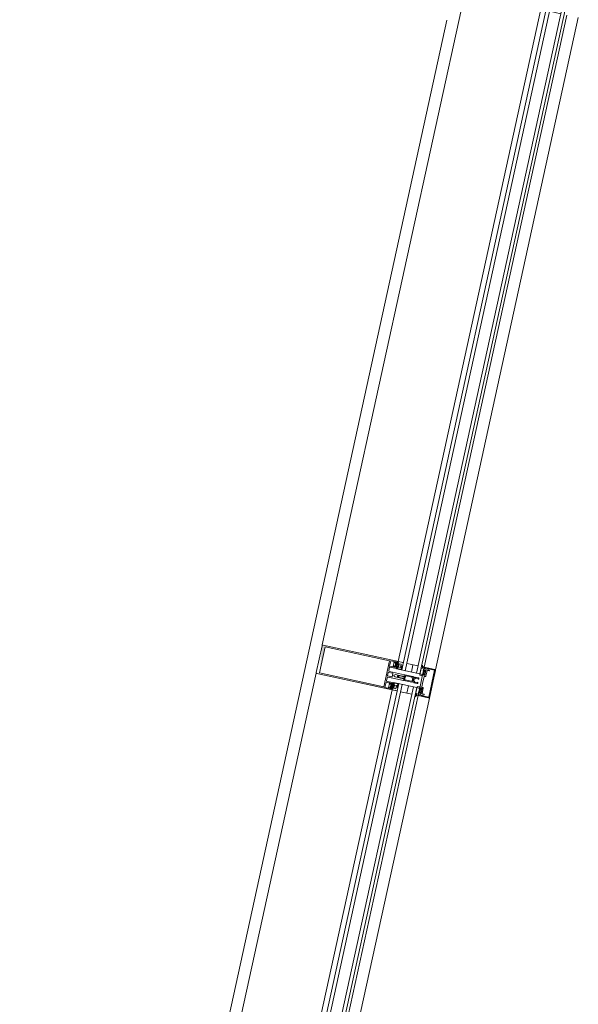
# Model space of a CAD drawing. Header units: metres. Extents: x 233012 to 233264, y 553571 to 554014.
# Tile 230 of 256: x 233204.797 to 233205.76, y 553840.92 to 553842.616. Entities that reach past the tile are written whole.
import ezdxf

# ---------------------------------------------------------------- set-up
doc = ezdxf.new("R2010")
doc.units = ezdxf.units.M
for name, color, linetype, lineweight in [('A-NL$1A_detailuitwerking', 252, 'Continuous', 5), ('A-NL$1B_3D-modellen_algemeen', 252, 'Continuous', 5), ('A-NL23_vloeraanzicht', 252, 'Continuous', 5), ('A-NL30_stijlen_dorpels-pui', 252, 'Continuous', 5), ('A-NL38_vlakvullingen-pui', 252, 'Continuous', 5)]:
    doc.layers.add(name, color=color, linetype=linetype, lineweight=lineweight)

# ---------------------------------------------------------------- blocks, each defined once
blk = doc.blocks.new('NLRS_21_CWP_dubbele beglazing_gen_mie - dubbele beglazing_gen-2812561-01_Situatie')
at = {"layer": 'A-NL38_vlakvullingen-pui'}
for p, q in [((0.588, 0.032), (-0.588, 0.032)), ((-0.588, 0.032), (-0.588, 0.026)), ((-0.588, 0.026), (0.588, 0.026)), ((0.588, 0.026), (0.588, 0.032)), ((0.588, 0.006), (-0.588, 0.006)), ((-0.588, 0.006), (-0.588, 0)), ((-0.588, 0), (0.588, 0)), ((0.588, 0), (0.588, 0.006))]:
    blk.add_line(p, q, dxfattribs=at)
blk = doc.blocks.new('Rectangular Mullion - NLRS_31_CWM_vliesgevelprofiel bxh 50x200_gen_mie-2811811-01_Situatie')
at = {"layer": 'A-NL30_stijlen_dorpels-pui'}
for p, q in [((233199.8898, 553827.935), (233199.6439, 553826.8115)), ((233200.0207, 553827.9063), (233199.7748, 553826.7829)), ((233200.0209, 553827.9063), (233200.0294, 553827.9044)), ((233200.0656, 553827.8965), (233199.8198, 553826.7731)), ((233199.8393, 553826.7688), (233200.0851, 553827.8922)), ((233200.0353, 553827.9031), (233200.0548, 553827.8988)), ((233199.7836, 553826.781), (233199.775, 553826.7828)), ((233199.809, 553826.7754), (233199.7895, 553826.7797))]:
    blk.add_line(p, q, dxfattribs=at)
blk = doc.blocks.new('Rectangular Mullion - vliesgevelprofiel_gen_bxh200x50-V58-01_Situatie')
at = {"layer": 'A-NL30_stijlen_dorpels-pui'}
h = blk.add_hatch(color=256, dxfattribs=at)
h.paths.add_polyline_path([(-0.025, 0.0408), (-0.0235, 0.0538), (-0.025, 0.1735)])
h.paths.add_polyline_path([(0.0229, 0.1692), (0.0235, 0.175), (-0.0229, 0.1692)])
at = {"layer": 'A-NL$1A_detailuitwerking'}
for p, q in [((-0.025, 0.1735), (-0.025, 0.0408)), ((0.0235, 0.175), (-0.0235, 0.175)), ((0.025, 0.0408), (0.025, 0.1735)), ((-0.0229, 0.0561), (-0.0229, 0.1692)), ((-0.0229, 0.1692), (0.0229, 0.1692)), ((0.0229, 0.1692), (0.0229, 0.0561)), ((-0.0235, 0.0481), (-0.0235, 0.0538)), ((-0.0235, 0.0538), (-0.0141, 0.0538)), ((0.0229, 0.0561), (-0.0229, 0.0561)), ((-0.0141, 0.0538), (-0.0141, 0.0481)), ((-0.0126, 0.0413), (-0.0126, 0.0533)), ((-0.0121, 0.0538), (-0.0065, 0.0538)), ((-0.005, 0.0523), (-0.005, 0.0253)), ((-0.0032, 0.0459), (-0.0032, 0.0533)), ((-0.0027, 0.0538), (0.0027, 0.0538)), ((0.0032, 0.0533), (0.0032, 0.0459)), ((0.005, 0.0253), (0.005, 0.0523)), ((0.0065, 0.0538), (0.0121, 0.0538)), ((0.0126, 0.0533), (0.0126, 0.0413)), ((0.0141, 0.0481), (0.0141, 0.0538)), ((0.0141, 0.0538), (0.0235, 0.0538)), ((0.0235, 0.0538), (0.0235, 0.0481)), ((-0.025, 0.0408), (-0.0231, 0.0408)), ((-0.0236, 0.0408), (-0.025, 0.0408)), ((-0.025, 0.0408), (-0.025, 0.0329)), ((-0.0229, 0.0401), (-0.0236, 0.0408)), ((-0.0217, 0.0481), (-0.0235, 0.0481)), ((-0.0235, 0.0422), (-0.0235, 0.0449)), ((-0.0235, 0.0449), (-0.0141, 0.0449)), ((-0.0217, 0.0422), (-0.0235, 0.0422)), ((-0.0231, 0.0408), (-0.0217, 0.0422)), ((-0.0219, 0.0408), (-0.023, 0.0408)), ((-0.0229, 0.0469), (-0.0217, 0.0481)), ((-0.0216, 0.0401), (-0.0229, 0.0401)), ((-0.0228, 0.0402), (-0.0214, 0.0401)), ((-0.0218, 0.0445), (-0.0226, 0.0435)), ((-0.0212, 0.0472), (-0.0222, 0.0461)), ((-0.0216, 0.0384), (-0.016, 0.0384)), ((-0.0216, 0.0349), (-0.0216, 0.0384)), ((-0.016, 0.0349), (-0.0216, 0.0349)), ((-0.0212, 0.0417), (-0.0212, 0.0429)), ((-0.0207, 0.0434), (-0.0197, 0.0434)), ((-0.0198, 0.0412), (-0.0207, 0.0412)), ((-0.0171, 0.0475), (-0.0205, 0.0475)), ((-0.0176, 0.044), (-0.02, 0.044)), ((-0.0192, 0.0427), (-0.0198, 0.0412)), ((-0.0178, 0.0412), (-0.0184, 0.0427)), ((-0.0179, 0.0434), (-0.0169, 0.0434)), ((-0.0169, 0.0412), (-0.0178, 0.0412)), ((-0.0167, 0.0343), (-0.0143, 0.0332)), ((-0.0154, 0.0461), (-0.0164, 0.0472)), ((-0.0164, 0.0429), (-0.0164, 0.0417)), ((-0.0161, 0.0402), (-0.0147, 0.0402)), ((-0.016, 0.0384), (-0.016, 0.0349)), ((-0.0141, 0.0481), (-0.0159, 0.0481)), ((-0.0159, 0.0481), (-0.0147, 0.0469)), ((-0.0141, 0.0422), (-0.0159, 0.0422)), ((-0.0159, 0.0422), (-0.0145, 0.0408)), ((-0.015, 0.0435), (-0.0158, 0.0445)), ((-0.0146, 0.0389), (-0.0158, 0.0401)), ((-0.0126, 0.0408), (-0.0157, 0.0408)), ((-0.0145, 0.0408), (-0.0131, 0.0408)), ((-0.0141, 0.0449), (-0.0141, 0.0422)), ((-0.0126, 0.0332), (-0.0126, 0.0408)), ((0.0027, 0.0454), (-0.0027, 0.0454)), ((-0.002, 0.0406), (-0.0009, 0.0426)), ((-0.002, 0.0283), (-0.002, 0.0406)), ((-0.0009, 0.0363), (-0.0019, 0.0346)), ((-0.0013, 0.0338), (-0.0004, 0.0354)), ((0.0004, 0.0353), (0.0013, 0.0338)), ((0.0009, 0.0426), (0.002, 0.0406)), ((0.0019, 0.0346), (0.0009, 0.0363)), ((0.002, 0.0406), (0.002, 0.0283)), ((0.0157, 0.0408), (0.0126, 0.0408)), ((0.0126, 0.0408), (0.0126, 0.0332)), ((0.0131, 0.0408), (0.0145, 0.0408)), ((0.0159, 0.0481), (0.0141, 0.0481)), ((0.0141, 0.0422), (0.0141, 0.0449)), ((0.0141, 0.0449), (0.0235, 0.0449)), ((0.0159, 0.0422), (0.0141, 0.0422)), ((0.0143, 0.0332), (0.0167, 0.0343)), ((0.0145, 0.0408), (0.0159, 0.0422)), ((0.0158, 0.0401), (0.0146, 0.0389)), ((0.0147, 0.0469), (0.0159, 0.0481)), ((0.0147, 0.0402), (0.0161, 0.0402)), ((0.0158, 0.0445), (0.015, 0.0435)), ((0.0164, 0.0472), (0.0154, 0.0461)), ((0.016, 0.0349), (0.016, 0.0384)), ((0.016, 0.0384), (0.0216, 0.0384)), ((0.0216, 0.0349), (0.016, 0.0349)), ((0.0164, 0.0417), (0.0164, 0.0429)), ((0.0169, 0.0434), (0.0179, 0.0434)), ((0.0178, 0.0412), (0.0169, 0.0412)), ((0.0205, 0.0475), (0.0171, 0.0475)), ((0.02, 0.044), (0.0176, 0.044)), ((0.0184, 0.0427), (0.0178, 0.0412)), ((0.0198, 0.0412), (0.0192, 0.0427)), ((0.0197, 0.0434), (0.0207, 0.0434)), ((0.0207, 0.0412), (0.0198, 0.0412)), ((0.0222, 0.0461), (0.0212, 0.0472)), ((0.0212, 0.0429), (0.0212, 0.0417)), ((0.0214, 0.0401), (0.0228, 0.0402)), ((0.0229, 0.0401), (0.0216, 0.0401)), ((0.0216, 0.0384), (0.0216, 0.0349)), ((0.0235, 0.0481), (0.0217, 0.0481)), ((0.0217, 0.0481), (0.0229, 0.0469)), ((0.0235, 0.0422), (0.0217, 0.0422)), ((0.0217, 0.0422), (0.0231, 0.0408)), ((0.0226, 0.0435), (0.0218, 0.0445)), ((0.023, 0.0408), (0.0219, 0.0408)), ((0.0236, 0.0408), (0.0229, 0.0401)), ((0.0231, 0.0408), (0.025, 0.0408)), ((0.0235, 0.0449), (0.0235, 0.0422)), ((0.025, 0.0408), (0.0236, 0.0408)), ((0.025, 0.0329), (0.025, 0.0408)), ((-0.025, 0.0329), (-0.0245, 0.032)), ((-0.0245, 0.032), (-0.0197, 0.032)), ((-0.0197, 0.032), (-0.0189, 0.0334)), ((-0.0157, 0.0331), (-0.017, 0.0336)), ((-0.0135, 0.0329), (-0.0157, 0.0331)), ((-0.0143, 0.0332), (-0.0126, 0.0332)), ((-0.0137, 0.032), (-0.0129, 0.032)), ((-0.0034, 0.0248), (-0.005, 0.0248)), ((-0.005, 0.0248), (-0.005, 0.0107)), ((-0.0045, 0.0248), (-0.0035, 0.0248)), ((-0.0035, 0.0119), (-0.0035, 0.0228)), ((-0.003, 0.0233), (-0.0017, 0.0233)), ((-0.0025, 0.0267), (-0.002, 0.0283)), ((-0.0025, 0.0258), (-0.0025, 0.0267)), ((-0.0017, 0.0233), (-0.0005, 0.024)), ((0.0005, 0.024), (0.0017, 0.0233)), ((0.0017, 0.0233), (0.003, 0.0233)), ((0.002, 0.0283), (0.0025, 0.0267)), ((0.0025, 0.0267), (0.0025, 0.0258)), ((0.005, 0.0248), (0.0034, 0.0248)), ((0.0035, 0.0248), (0.0045, 0.0248)), ((0.0035, 0.0228), (0.0035, 0.0119)), ((0.005, 0.0107), (0.005, 0.0248)), ((0.0126, 0.0332), (0.0143, 0.0332)), ((0.0129, 0.032), (0.0137, 0.032)), ((0.0157, 0.0331), (0.0135, 0.0329)), ((0.017, 0.0336), (0.0157, 0.0331)), ((0.0189, 0.0334), (0.0197, 0.032)), ((0.0197, 0.032), (0.0245, 0.032)), ((0.0245, 0.032), (0.025, 0.0329)), ((-0.0217, 0), (-0.0227, -0.0018)), ((-0.0105, 0), (-0.0217, 0)), ((-0.0099, -0.0011), (-0.0105, 0)), ((-0.0037, 0.0075), (-0.005, 0.0069)), ((-0.005, 0.0069), (-0.005, 0.0011)), ((-0.0048, 0.0098), (-0.0037, 0.0075)), ((-0.0037, 0.0011), (-0.0037, 0.0047)), ((-0.0027, 0.0011), (-0.0037, 0.0011)), ((-0.0026, 0.0119), (-0.0035, 0.0119)), ((-0.0034, 0.0055), (-0.0007, 0.0082)), ((-0.0026, 0.0096), (-0.0026, 0.0119)), ((-0.0011, 0.0099), (-0.0017, 0.0092)), ((0.0007, 0.0082), (0.0034, 0.0055)), ((0.0017, 0.0092), (0.0011, 0.0099)), ((0.0035, 0.0119), (0.0026, 0.0119)), ((0.0026, 0.0119), (0.0026, 0.0096)), ((0.0037, 0.0011), (0.0027, 0.0011)), ((0.0037, 0.0075), (0.0048, 0.0098)), ((0.005, 0.0069), (0.0037, 0.0075)), ((0.0037, 0.0047), (0.0037, 0.0011)), ((0.005, 0.0011), (0.005, 0.0069)), ((0.0105, 0), (0.0099, -0.0011)), ((0.0217, 0), (0.0105, 0)), ((0.0227, -0.0018), (0.0217, 0)), ((-0.0239, -0.005), (-0.025, -0.005)), ((-0.025, -0.005), (-0.025, -0.0235)), ((-0.0249, -0.0027), (-0.0248, -0.0045)), ((-0.0248, -0.0045), (-0.0193, -0.0045)), ((-0.0227, -0.0086), (-0.0239, -0.005)), ((-0.0237, -0.0122), (-0.0234, -0.0111)), ((-0.0237, -0.0235), (-0.0237, -0.0122)), ((-0.0203, -0.005), (-0.0235, -0.005)), ((-0.0235, -0.005), (-0.0225, -0.0088)), ((-0.0207, -0.008), (-0.0207, -0.0064)), ((-0.0207, -0.0064), (-0.0195, -0.0064)), ((-0.0205, -0.0144), (-0.0205, -0.0115)), ((-0.0195, -0.0055), (-0.0203, -0.005)), ((-0.02, -0.011), (-0.0108, -0.011)), ((-0.0194, -0.0062), (-0.0199, -0.0068)), ((-0.0199, -0.0068), (-0.0194, -0.0076)), ((-0.0113, -0.009), (-0.0197, -0.009)), ((-0.0195, -0.0064), (-0.0195, -0.0055)), ((-0.0185, -0.0064), (-0.0185, -0.0048)), ((-0.0185, -0.0048), (-0.0172, -0.0048)), ((-0.0163, -0.0064), (-0.0185, -0.0064)), ((-0.018, -0.0071), (-0.0142, -0.0071)), ((-0.0172, -0.0048), (-0.0163, -0.0064)), ((-0.0159, -0.0064), (-0.015, -0.0048)), ((-0.0137, -0.0064), (-0.0159, -0.0064)), ((-0.015, -0.0048), (-0.0137, -0.0048)), ((-0.0137, -0.0048), (-0.0137, -0.0064)), ((-0.0129, -0.0045), (-0.0099, -0.0045)), ((-0.0123, -0.0068), (-0.0128, -0.0062)), ((-0.0128, -0.0076), (-0.0123, -0.0068)), ((-0.0117, -0.005), (-0.0125, -0.0055)), ((-0.0125, -0.0055), (-0.0125, -0.0064)), ((-0.0125, -0.0064), (-0.0113, -0.0064)), ((0, -0.005), (-0.0117, -0.005)), ((-0.0113, -0.0064), (-0.0113, -0.009)), ((-0.0099, -0.0045), (-0.0099, -0.0011)), ((-0.0098, -0.01), (-0.0098, -0.0091)), ((-0.0088, -0.0081), (0, -0.0081)), ((0.0117, -0.005), (0, -0.005)), ((0, -0.0081), (0.0088, -0.0081)), ((0.0098, -0.0091), (0.0098, -0.01)), ((0.0099, -0.0011), (0.0099, -0.0045)), ((0.0099, -0.0045), (0.0129, -0.0045)), ((0.0108, -0.011), (0.02, -0.011)), ((0.0113, -0.009), (0.0113, -0.0064)), ((0.0113, -0.0064), (0.0125, -0.0064)), ((0.0197, -0.009), (0.0113, -0.009)), ((0.0125, -0.0055), (0.0117, -0.005)), ((0.0128, -0.0062), (0.0123, -0.0068)), ((0.0123, -0.0068), (0.0128, -0.0076)), ((0.0125, -0.0064), (0.0125, -0.0055)), ((0.0137, -0.0064), (0.0137, -0.0048)), ((0.0137, -0.0048), (0.015, -0.0048)), ((0.0159, -0.0064), (0.0137, -0.0064)), ((0.0142, -0.0071), (0.018, -0.0071)), ((0.015, -0.0048), (0.0159, -0.0064)), ((0.0163, -0.0064), (0.0172, -0.0048)), ((0.0185, -0.0064), (0.0163, -0.0064)), ((0.0172, -0.0048), (0.0185, -0.0048)), ((0.0185, -0.0048), (0.0185, -0.0064)), ((0.0193, -0.0045), (0.0248, -0.0045)), ((0.0199, -0.0068), (0.0194, -0.0062)), ((0.0194, -0.0076), (0.0199, -0.0068)), ((0.0203, -0.005), (0.0195, -0.0055)), ((0.0195, -0.0055), (0.0195, -0.0064)), ((0.0195, -0.0064), (0.0207, -0.0064)), ((0.0235, -0.005), (0.0203, -0.005)), ((0.0205, -0.0115), (0.0205, -0.0144)), ((0.0207, -0.0064), (0.0207, -0.008)), ((0.0225, -0.0088), (0.0235, -0.005)), ((0.0239, -0.005), (0.0227, -0.0086)), ((0.0234, -0.0111), (0.0237, -0.0122)), ((0.0237, -0.0122), (0.0237, -0.0235)), ((0.025, -0.005), (0.0239, -0.005)), ((0.0248, -0.0045), (0.0249, -0.0027)), ((0.025, -0.0235), (0.025, -0.005)), ((0.0237, -0.0235), (-0.0237, -0.0235)), ((-0.0235, -0.025), (0.0235, -0.025))]:
    blk.add_line(p, q, dxfattribs=at)
for centre, radius, start, end in [((-0.0479, 0.0302), 0.05, 1.4173, 5.0304), ((0.0479, 0.0302), 0.0494, 175.7977, 184.735), ((-0.0479, 0.0302), 0.0494, 355.265, 4.2023), ((-0.0405, -0.0208), 0.02, 18.18, 31.3119)]:
    blk.add_arc(centre, radius, start, end, dxfattribs=at)
for centre, major_axis, start_param, end_param in [((-0.0235, 0.1735), (0, 0.0015), 0, 1.570797), ((0.0235, 0.1735), (-0.00134, 0.00068), 3.610616, 5.181413), ((-0.0121, 0.0533), (0.000438, 0.000241), 1.068763, 2.639559), ((-0.0065, 0.0523), (0.00106, 0.00106), 5.497787, 7.068583), ((-0.0027, 0.0533), (0.000417, 0.000275), 0.987844, 2.55864), ((0.0027, 0.0533), (0.000479, 0.000145), 5.989184, 7.55998), ((0.0065, 0.0523), (0.00145, 0.00038), 1.314602, 2.885398), ((0.0121, 0.0533), (0.0005, 0.000018), 6.247532, 7.818328), ((-0.0226, 0.0465), (0.00015, 0.000477), 1.089743, 4.231336), ((-0.0228, 0.0405), (-0.000272, 0.000187), 5.926495, 8.415104), ((-0.0218, 0.0434), (-0.00042, 0.000656), 0.855684, 2.323661), ((-0.019, 0.0419), (-0.0029, 0.00121), 0.143822, 0.749382), ((-0.0212, 0.044), (0.00074, 0.000305), 0.481671, 2.052467), ((-0.0187, 0.0434), (-0.00275, 0.00338), 1.737235, 3.180711), ((-0.0188, 0.0437), (0.00421, 0.00128), 3.790712, 5.063531), ((-0.0205, 0.0465), (-0.000747, 0.000665), 5.439233, 6.224631), ((-0.0207, 0.0429), (0.000191, 0.000462), 0.392699, 1.963495), ((-0.0207, 0.0417), (0, 0.0005), 1.570796, 3.141593), ((-0.0198, 0.0449), (0.000871, 0.000312), 3.119136, 4.159926), ((-0.0197, 0.0429), (0.00029, 0.000418), 4.931333, 6.889198), ((-0.0179, 0.0429), (0, 0.000509), 0, 1.957866), ((-0.0178, 0.0449), (0.000078, 0.000922), 3.434707, 4.475497), ((-0.0168, 0.034), (0.000208, 0.000281), 0.218792, 3.289317), ((-0.0171, 0.0465), (0.000949, 0.000316), 0.463648, 1.249046), ((-0.0164, 0.044), (-0.000794, 0.000098), 3.979138, 5.533029), ((-0.0169, 0.0429), (0.000178, 0.000467), 5.07571, 6.646506), ((-0.0169, 0.0417), (0.000224, 0.000447), 3.60524, 5.176037), ((-0.0186, 0.0419), (-0.00309, 0.00055), 2.965091, 3.571207), ((-0.0158, 0.0434), (-0.000096, 0.000774), 3.265663, 4.733634), ((-0.015, 0.0465), (0.000009, 0.0005), 2.374704, 5.516297), ((-0.0147, 0.0395), (0.000532, 0.000373), 4.187828, 7.242969), ((-0.0131, 0.0413), (0.000491, 0.000095), 4.522136, 6.092932), ((-0.0027, 0.0459), (-0.000101, 0.00049), 1.36835, 2.939147), ((0.0479, 0.0302), (0.0263, 0.0425), 2.037369, 2.10043), ((0, 0.0421), (-0.001, 0.00003), 3.695167, 5.789562), ((0, 0.0358), (-0.000551, 0.000835), 4.652438, 6.72012), ((0, 0.0351), (0.000492, 0.000091), 0.340637, 2.397257), ((0.0027, 0.0459), (0.000069, 0.000495), 3.280743, 4.851539), ((0.0131, 0.0413), (0.000045, 0.000498), 1.660723, 3.231519), ((0.0147, 0.0395), (0.000479, 0.000439), 0.828624, 3.883765), ((0.015, 0.0465), (-0.00008, 0.000494), 0.624523, 3.766116), ((0.0158, 0.0434), (-0.000361, 0.000691), 0.944564, 2.412535), ((0.0186, 0.0419), (-0.00309, 0.00057), 6.211958, 6.818073), ((0.0164, 0.044), (-0.0008, 0.000022), 4.041581, 5.595472), ((0.0187, 0.0434), (0.00408, 0.00154), 3.629782, 5.073258), ((0.0188, 0.0437), (-0.00406, 0.00169), 1.318109, 2.590928), ((0.0171, 0.0465), (0.000973, 0.00023), 1.338972, 2.124371), ((0.0169, 0.0429), (-0.000077, 0.000494), 6.128334, 7.69913), ((0.0169, 0.0417), (0.000224, 0.000447), 2.034444, 3.60524), ((0.0168, 0.034), (0.000051, 0.000346), 3.778279, 6.848805), ((0.0178, 0.0449), (0.000925, 0.000023), 3.437778, 4.478568), ((0.0179, 0.0429), (0.000463, 0.00021), 5.470133, 7.427998), ((0.0197, 0.0429), (0.000384, 0.000334), 0.854261, 2.812127), ((0.0198, 0.0449), (-0.000787, 0.000486), 2.332935, 3.373724), ((0.0205, 0.0465), (-0.00099, 0.000139), 4.066141, 4.851539), ((0.0212, 0.044), (-0.000777, 0.000191), 4.080745, 5.651541), ((0.0207, 0.0429), (-0.000236, 0.000441), 4.220992, 5.791788), ((0.0207, 0.0417), (-0.000199, 0.000459), 2.73277, 4.303566), ((0.019, 0.0419), (-0.00313, 0.00029), 2.882626, 3.488186), ((0.0218, 0.0434), (-0.000764, 0.000153), 2.016696, 3.484673), ((0.0226, 0.0465), (-0.000218, 0.00045), 1.904941, 5.046534), ((0.0228, 0.0405), (0.000011, 0.00033), 3.214304, 5.702913), ((-0.0137, 0.0427), (-0.0037, 0.01), 2.275457, 2.785703), ((-0.0134, 0.0323), (0.000476, 0.000365), 5.105496, 7.288456), ((-0.0045, 0.0253), (-0.000073, 0.000495), 1.425068, 2.995864), ((-0.0035, 0.0258), (-0.000759, 0.000651), 2.27987, 3.850666), ((-0.003, 0.0228), (0.000094, 0.000491), 0.190253, 1.761049), ((-0.0034, 0.0263), (0.00085, 0.00123), 3.746317, 5.392409), ((0, 0.0261), (-0.000916, 0.000916), 0.784951, 2.35613), ((0, 0.0231), (0.00026, 0.000968), 6.024039, 7.050589), ((0, 0.0261), (0.000916, 0.000916), 3.926865, 5.498043), ((0.0034, 0.0263), (0.00106, 0.00106), 2.280898, 3.926991), ((0.0035, 0.0258), (0.000894, 0.000447), 2.677945, 4.248741), ((0.003, 0.0228), (0.000094, 0.000491), 4.902642, 6.473438), ((0.0045, 0.0253), (0.000491, 0.000095), 4.522136, 6.092932), ((0.0134, 0.0323), (-0.000526, 0.000289), 5.127272, 7.310232), ((0.0137, 0.0427), (0.00589, 0.00893), 3.724545, 4.234792), ((-0.003, 0.0107), (-0.00168, 0.00109), 0.576286, 1.012179), ((-0.004, 0.0011), (-0.000851, 0.000526), 0.553574, 2.300346), ((-0.0037, 0.0011), (-0.000689, 0.000725), 2.206027, 3.952898), ((-0.0027, 0.0047), (0.000973, 0.00023), 2.124361, 2.909769), ((-0.0021, 0.0096), (-0.000133, 0.000482), 1.269335, 3.656781), ((0, 0.0089), (-0.00064, 0.00136), 5.844841, 6.63087), ((0, 0.0075), (-0.000995, 0.000098), 4.810157, 5.59648), ((0, 0.0089), (0.00106, 0.00106), 0, 0.786029), ((0, 0.0075), (-0.0009, 0.000435), 4.377786, 5.16411), ((0.0021, 0.0096), (0.000017, 0.0005), 2.390403, 4.777849), ((0.0037, 0.0011), (0.000954, 0.000301), 2.836182, 4.583053), ((0.0027, 0.0047), (-0.000433, 0.000901), 4.264357, 5.049764), ((0.004, 0.0011), (-0.000238, 0.000971), 2.725757, 4.472529), ((0.003, 0.0107), (0.00136, 0.00146), 5.026291, 5.462185), ((-0.0275, -0.0005), (-0.000179, 0.000356), 5.816041, 8.699377), ((-0.0289, -0.0059), (0.0019, 0.00472), 5.774591, 6.407606), ((-0.0279, -0.0064), (-0.0034, 0.00526), 4.937872, 5.648125), ((-0.0232, -0.0016), (-0.00002, 0.0005), 2.315222, 4.147817), ((-0.0213, -0.0106), (-0.00021, 0.00212), 0.853429, 1.671043), ((-0.0229, -0.0101), (-0.000186, 0.000572), 6.098445, 8.08587), ((-0.0234, -0.0088), (0.000392, 0.00058), 4.259893, 5.620941), ((-0.0231, -0.0089), (-0.000567, 0.000163), 2.039914, 3.694817), ((-0.021, -0.0144), (0.000426, 0.000262), 2.907544, 5.731836), ((-0.0197, -0.008), (-0.000984, 0.000175), 0.176495, 1.747291), ((-0.02, -0.0115), (-0.000109, 0.000487), 6.059964, 7.63516), ((-0.0136, -0.0055), (-0.00565, 0.00119), 0.037592, 0.33537), ((-0.0188, -0.0071), (0.000752, 0.000274), 3.490658, 5.934119), ((-0.0134, -0.0071), (-0.000545, 0.000585), 0.821052, 3.264513), ((-0.0186, -0.0055), (-0.0054, 0.00202), 3.371602, 3.66938), ((-0.0108, -0.01), (0.00099, 0.000135), 4.576916, 6.147712), ((-0.0088, -0.0091), (0.00016, 0.000986), 0.160875, 1.731672), ((0.0088, -0.0091), (0.000994, 0.000098), 6.184488, 7.755284), ((0.0108, -0.01), (0.000828, 0.00056), 2.546448, 4.117244), ((0.0186, -0.0055), (0.00385, 0.0043), 2.132148, 2.429925), ((0.0134, -0.0071), (-0.000725, 0.000338), 1.134464, 3.577925), ((0.0188, -0.0071), (-0.000545, 0.000585), 0.821052, 3.264513), ((0.0136, -0.0055), (-0.00521, 0.00247), 3.45679, 3.754568), ((0.0197, -0.008), (-0.000792, 0.000609), 2.225893, 3.79669), ((0.02, -0.0115), (0.00025, 0.000432), 5.234915, 6.81011), ((0.021, -0.0144), (0.000465, 0.000184), 2.765017, 5.589309), ((0.0405, -0.0208), (0.0079, 0.0184), 1.429922, 1.659117), ((0.0231, -0.0089), (0.000351, 0.000474), 1.933959, 3.588861), ((0.0234, -0.0088), (-0.000694, 0.000089), 6.096728, 7.458055), ((0.0232, -0.0016), (0.000115, 0.000487), 2.326219, 4.158815), ((0.0213, -0.0106), (0.00163, 0.00137), 5.381461, 6.199018), ((0.0229, -0.0101), (-0.000427, 0.000424), 3.377916, 5.36534), ((0.0279, -0.0064), (0.006, 0.00179), 1.341626, 2.05188), ((0.0289, -0.0059), (0.00507, 0.00044), 1.742832, 2.375847), ((0.0275, -0.0005), (-0.000114, 0.000382), 3.109846, 5.993182), ((-0.0235, -0.0235), (-0.0013, 0.00074), 0.515188, 2.085985), ((0.0235, -0.0235), (-0.00046, 0.00143), 2.831899, 4.400972)]:
    blk.add_ellipse(centre, major_axis=major_axis, ratio=1, start_param=start_param, end_param=end_param, dxfattribs=at)
blk = doc.blocks.new('Rectangular Mullion - NLRS_31_CWM_vliesgevelprofiel bxh 50x200_gen_mie-V61-01_Situatie')
at = {"layer": 'A-NL30_stijlen_dorpels-pui'}
for p, q in [((-0.025, 0.025), (0.025, 0.025)), ((-0.025, 0.005), (-0.025, 0.025)), ((0.025, 0.025), (0.025, 0.005)), ((-0.012, 0.005), (-0.025, 0.005)), ((-0.012, -0.041), (-0.012, 0.005)), ((0.025, 0.005), (0.012, 0.005)), ((0.012, 0.005), (0.012, -0.041)), ((-0.025, -0.041), (-0.012, -0.041)), ((0.012, -0.041), (0.025, -0.041))]:
    blk.add_line(p, q, dxfattribs=at)
blk = doc.blocks.new('NLRS_41_GM_WPB_geisoleerde kantplank_gen_mie - d_175-6804785-01_Situatie')
at = {"layer": 'A-NL$1B_3D-modellen_algemeen'}
for p, q in [((2.828, 0.015), (2.815, 0.015)), ((2.865, 0.015), (2.852, 0.015))]:
    blk.add_line(p, q, dxfattribs=at)

msp = doc.modelspace()

# ---------------------------------------------------------------- linework, layer by layer
at = {"layer": 'A-NL23_vloeraanzicht'}
msp.add_line((233204.7971, 553839.2505), (233205.5333, 553842.6149), dxfattribs=at)

# ---------------------------------------------------------------- block references
at = {"layer": 'A-NL$1B_3D-modellen_algemeen', "rotation": 77.65672900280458}
msp.add_blockref('NLRS_41_GM_WPB_geisoleerde kantplank_gen_mie - d_175-6804785-01_Situatie', (233204.8769, 553838.7028), dxfattribs=at)
at = {"layer": 'A-NL30_stijlen_dorpels-pui'}
for p in [(5.6744, 14.7274), (5.4179, 13.5552)]:
    msp.add_blockref('Rectangular Mullion - NLRS_31_CWM_vliesgevelprofiel bxh 50x200_gen_mie-2811811-01_Situatie', p, dxfattribs=at)
at = {"layer": 'A-NL30_stijlen_dorpels-pui', "rotation": 77.65672900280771}
msp.add_blockref('Rectangular Mullion - vliesgevelprofiel_gen_bxh200x50-V58-01_Situatie', (233205.484, 553841.4771), dxfattribs=at)
at = {"layer": 'A-NL30_stijlen_dorpels-pui', "extrusion": (0, 0, -1), "rotation": 102.3432709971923}
msp.add_blockref('Rectangular Mullion - NLRS_31_CWM_vliesgevelprofiel bxh 50x200_gen_mie-V61-01_Situatie', (-233205.484, 553841.4771), dxfattribs=at)
at = {"layer": 'A-NL38_vlakvullingen-pui', "rotation": 77.65672900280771}
for p in [(233205.6122, 553842.0633), (233205.3557, 553840.891)]:
    msp.add_blockref('NLRS_21_CWP_dubbele beglazing_gen_mie - dubbele beglazing_gen-2812561-01_Situatie', p, dxfattribs=at)

doc.saveas('drawing.dxf')
